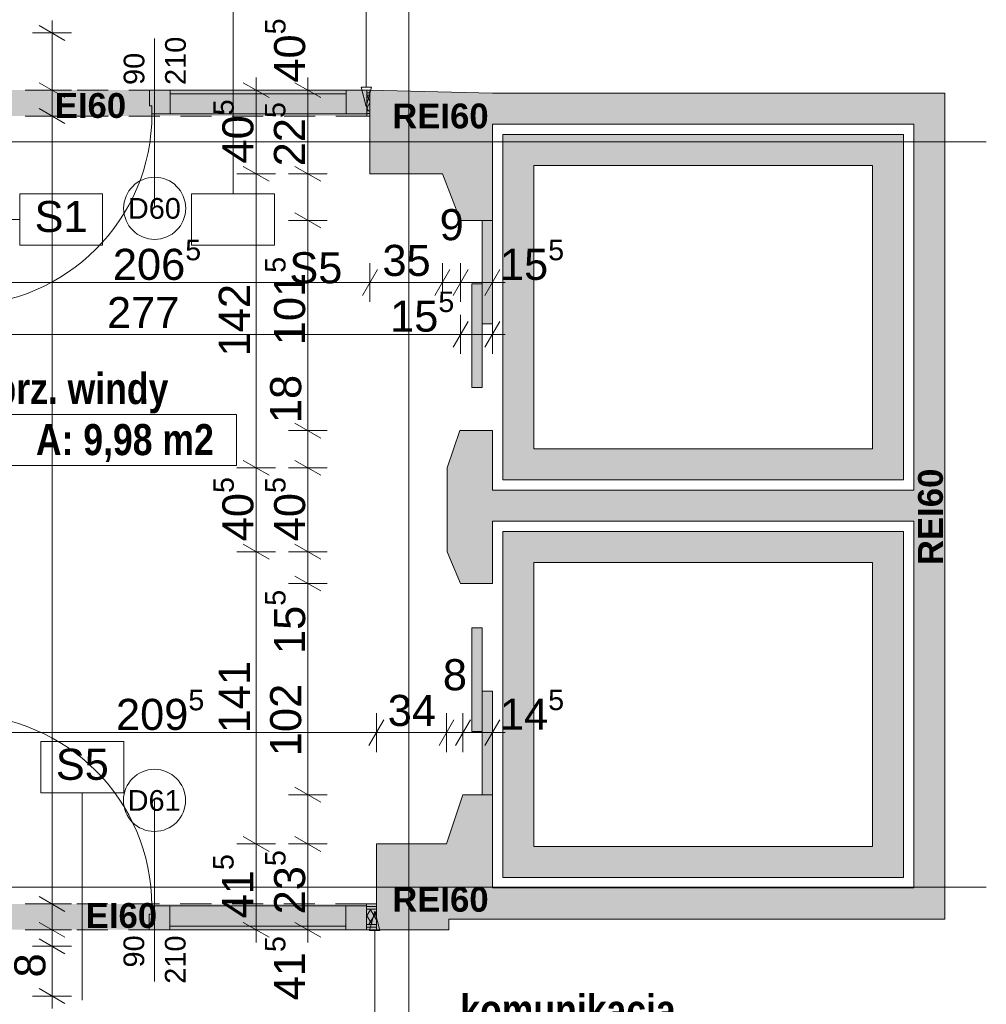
# Paper-space layout 'A-34 RZUT - PIĘTRO 4' of a CAD drawing. Header units: millimetres. Extents: x 0 to 800, y 0 to 550.
# Tile 10 of 15: x 452 to 545, y 159 to 254. Entities that reach past the tile are written whole.
import ezdxf
from ezdxf.xclip import XClip

# ---------------------------------------------------------------- set-up
doc = ezdxf.new("R2010")
doc.units = ezdxf.units.MM
doc.header["$MEASUREMENT"] = 0
doc.header["$XCLIPFRAME"] = 0
for name, pattern in [('ACAD_ISO03W100', [300, 120, -180]), ('DASHDOTX2', [1000, 500, -250, 0, -250]), ('Przer. długie kreski', [2.5, 1.5, -1]), ('PRZERYWANA_DU_A', [550, 350.0000000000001, -199.9999999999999])]:
    doc.linetypes.add(name, pattern=pattern)
for name, color, linetype, lineweight in [('0_Nr_pióra__2', 8, 'Continuous', 13), ('A_linie przekroju_Nr_pióra__1', 7, 'Continuous', 20), ('A_strefy_Nr_pióra__1', 7, 'Continuous', 20), ('A_winda_Nr_pióra__1', 7, 'Continuous', 20), ('A_wymiary_Nr_pióra__1', 7, 'Continuous', 20), ('A_wymiary_Nr_pióra__2', 8, 'Continuous', 13), ('A_ściany proj_Nr_pióra__1', 7, 'Continuous', 20), ('A_ściany_Nr_pióra__1', 7, 'Continuous', 20), ('Drzwi Archicad_Nr_pióra__1', 7, 'Continuous', 20), ('Drzwi Archicad_Nr_pióra__3', 252, 'Continuous', 13), ('Znaczniki drzwi Archicada_Nr_pióra__3', 252, 'Continuous', 13)]:
    doc.layers.add(name, color=color, linetype=linetype, lineweight=lineweight)
for name, color, linetype, lineweight, true_color in [('A_opis ścian_Nr_pióra__19', 7, 'Continuous', 5, 0x191919), ('A_opis_Nr_pióra__255', 7, 'Continuous', 15, 0x242424), ('A_osie_Nr_pióra__16', 7, 'Continuous', 5, 0x0f0f0f), ('A_ppoż proj_Nr_pióra__8', 7, 'Continuous', 13, 0x4c4c4c), ('A_ściany proj_Nr_pióra__21', 7, 'Continuous', 5, 0xb0b0b0)]:
    doc.layers.add(name, color=color, linetype=linetype, lineweight=lineweight, true_color=true_color)
for name, color, linetype in [('A_podrys', 7, 'Continuous'), ('A_ppoż', 7, 'Continuous'), ('A_winda', 7, 'Continuous'), ('A_ściany', 7, 'Continuous'), ('A_ściany proj', 7, 'Continuous')]:
    doc.layers.add(name, color=color, linetype=linetype)
doc.styles.add('STYL_AUTOMATYCZNY_1', font='arial.ttf')
doc.styles.add('STYL_AUTOMATYCZNY_3', font='arial.ttf')
doc.styles.add('STYL_AUTOMATYCZNY_4', font='arial.ttf')
doc.styles.add('STYL_AUTOMATYCZNY_5', font='arial.ttf')
doc.styles.add('STYL_AUTOMATYCZNY_6', font='ARIALN.TTF')
pattern_1 = [(0, (-3193.210673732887, -647.6028358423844), (0, 2), [0, -2])]
pattern_2 = [(60.00000000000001, (-3193.210673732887, -647.6028358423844), (-0.5196152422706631, 0.2999999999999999), []), (120, (-3193.210673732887, -647.6028358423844), (0.519615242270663, 0.3000000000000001), [])]

# ---------------------------------------------------------------- blocks, each defined once
blk = doc.blocks.new('Rysunek_1_1', base_point=(-3193.210673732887, -647.6028358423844))
at = {"layer": 'A_ppoż', "linetype": 'Continuous', "lineweight": 0, "true_color": 0x121212}
for points in [[(444.3131652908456, 247.5268323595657), (444.3131652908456, 245.0268323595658), (485.6119941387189, 245.0268323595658), (485.6119941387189, 247.5268323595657)], [(444.2971269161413, 166.4389641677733), (486.2319941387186, 166.4389641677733), (486.2319941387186, 168.9389641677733), (444.2971269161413, 168.9389641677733)]]:
    blk.add_hatch(color=250, dxfattribs=at).paths.add_polyline_path(points)
at = {"layer": 'A_winda', "linetype": 'Continuous', "lineweight": 0, "true_color": 0xfdfdfd}
h = blk.add_hatch(color=7, dxfattribs=at)
h.paths.add_polyline_path([(498.4519941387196, 243.2468323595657), (498.4519941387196, 209.8978323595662), (537.1719941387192, 209.8978323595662), (537.1719941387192, 243.2468323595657)])
h.paths.add_polyline_path([(534.1719941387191, 240.2468323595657), (534.1719941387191, 212.8978323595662), (501.4519941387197, 212.8978323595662), (501.4519941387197, 240.2468323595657)], flags=0)
for points in [[(496.4519941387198, 224.9440758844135), (497.4519941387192, 224.9440758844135), (497.4519941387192, 234.9440758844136), (496.4519941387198, 234.9440758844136)], [(495.4519941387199, 218.825201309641), (496.4519941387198, 218.825201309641), (496.4519941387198, 228.8252013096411), (495.4519941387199, 228.8252013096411)], [(495.4519941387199, 195.600984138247), (495.4519941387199, 185.6009841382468), (496.4519941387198, 185.6009841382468), (496.4519941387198, 195.600984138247)], [(496.4519941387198, 189.4821095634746), (496.4519941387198, 179.4821095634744), (497.4519941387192, 179.4821095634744), (497.4519941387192, 189.4821095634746)]]:
    blk.add_hatch(color=7, dxfattribs=at).paths.add_polyline_path(points)
h = blk.add_hatch(color=7, dxfattribs=at)
h.paths.add_polyline_path([(537.1719941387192, 204.8978323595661), (498.4519941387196, 204.8978323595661), (498.4519941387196, 171.4828323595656), (537.1719941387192, 171.4828323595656)])
h.paths.add_polyline_path([(534.1719941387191, 201.8978323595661), (534.1719941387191, 174.4828323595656), (501.4519941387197, 174.4828323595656), (501.4519941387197, 201.8978323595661)], flags=0)
at = {"layer": 'A_ściany', "linetype": 'Continuous', "lineweight": 0, "true_color": 0x000000}
for points in [[(497.4519939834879, 247.2468319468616), (485.6119941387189, 247.5268323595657), (485.6119941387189, 239.4468321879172), (492.6119935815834, 239.4468321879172), (494.3719942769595, 234.9440768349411), (497.4519939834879, 234.9440768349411)], [(541.17199413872, 247.2468323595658), (497.4519941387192, 247.2468323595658), (497.4519941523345, 244.2468323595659), (541.17199413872, 244.2468323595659)], [(541.1719941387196, 167.4828323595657), (541.1719941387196, 244.2468323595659), (538.1719941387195, 244.2468323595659), (538.1719941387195, 170.4828323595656)], [(493.0668552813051, 202.9538636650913), (494.3539461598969, 199.8821087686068), (497.4519948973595, 199.8821087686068), (497.4519941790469, 214.6440759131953), (494.311993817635, 214.6440759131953), (493.0668552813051, 211.0538636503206)], [(497.4519943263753, 205.8978323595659), (538.1719941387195, 205.8978323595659), (538.1719941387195, 208.8978323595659), (497.45199431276, 208.8978323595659)], [(493.0119941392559, 174.7389639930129), (486.2319945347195, 174.7389639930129), (486.2319945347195, 166.4389641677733), (493.2298239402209, 166.4389641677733), (493.2298239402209, 167.4828314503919), (497.4519941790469, 167.4828314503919), (497.4519948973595, 179.4821092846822), (494.593945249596, 179.4821092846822)], [(497.4519945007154, 167.4828323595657), (541.1719941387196, 167.4828323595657), (538.1719941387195, 170.4828323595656), (497.4519944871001, 170.4828323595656)]]:
    blk.add_hatch(color=18, dxfattribs=at).paths.add_polyline_path(points)
at = {"layer": 'A_ściany proj', "linetype": 'Continuous', "lineweight": 13}
h = blk.add_hatch(dxfattribs=at)
h.set_pattern_fill('gypsum_0001', color=8, style=0, pattern_type=2)
h.set_pattern_definition(pattern_1)
h.paths.add_polyline_path([(485.6119941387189, 247.5268323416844), (485.3119942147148, 247.5268323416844), (485.3119942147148, 247.2768320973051), (485.6119941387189, 247.2768320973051)])
h = blk.add_hatch(dxfattribs=at)
h.set_pattern_fill('gypsum_0001', color=8, style=0, pattern_type=2)
h.set_pattern_definition(pattern_1)
h.paths.add_polyline_path([(485.6119941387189, 247.2768320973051), (485.3119942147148, 247.2768320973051), (485.3119942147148, 247.0268324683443), (485.6119941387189, 247.0268324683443)])
h = blk.add_hatch(dxfattribs=at)
h.set_pattern_fill('batt_insulation_0001', color=8, style=0, pattern_type=2)
h.set_pattern_definition(pattern_2)
h.paths.add_polyline_path([(485.6119941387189, 247.0268324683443), (485.3119942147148, 247.0268324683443), (485.3119942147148, 245.5268322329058), (485.6119941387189, 245.5268322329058)])
h = blk.add_hatch(dxfattribs=at)
h.set_pattern_fill('gypsum_0001', color=8, style=0, pattern_type=2)
h.set_pattern_definition(pattern_1)
h.paths.add_polyline_path([(485.3119942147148, 245.5268322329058), (485.3119942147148, 245.2768326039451), (485.6119941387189, 245.2768326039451), (485.6119941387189, 245.5268322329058)])
h = blk.add_hatch(dxfattribs=at)
h.set_pattern_fill('gypsum_0001', color=8, style=0, pattern_type=2)
h.set_pattern_definition(pattern_1)
h.paths.add_polyline_path([(485.3119942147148, 245.0268323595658), (485.6119941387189, 245.0268323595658), (485.6119941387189, 245.2768326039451), (485.3119942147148, 245.2768326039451)])
h = blk.add_hatch(dxfattribs=at)
h.set_pattern_fill('gypsum_0001', color=8, style=0, pattern_type=2)
h.set_pattern_definition(pattern_1)
h.paths.add_polyline_path([(485.2919938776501, 168.9389640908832), (485.2919938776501, 168.6889644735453), (486.2319941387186, 168.6889644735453), (486.2319941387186, 168.9389640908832)])
h = blk.add_hatch(dxfattribs=at)
h.set_pattern_fill('gypsum_0001', color=8, style=0, pattern_type=2)
h.set_pattern_definition(pattern_1)
h.paths.add_polyline_path([(486.2319941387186, 168.6889644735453), (485.2919938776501, 168.6889644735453), (485.2919938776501, 168.4389642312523), (486.2319941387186, 168.4389642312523)])
h = blk.add_hatch(dxfattribs=at)
h.set_pattern_fill('batt_insulation_0001', color=8, style=0, pattern_type=2)
h.set_pattern_definition(pattern_2)
h.paths.add_polyline_path([(486.2319941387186, 168.4389642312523), (485.2919938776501, 168.4389642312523), (485.2919938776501, 166.9389640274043), (486.2319941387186, 166.9389640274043)])
h = blk.add_hatch(dxfattribs=at)
h.set_pattern_fill('gypsum_0001', color=8, style=0, pattern_type=2)
h.set_pattern_definition(pattern_1)
h.paths.add_polyline_path([(486.2319941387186, 166.9389640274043), (485.2919938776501, 166.9389640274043), (485.2919938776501, 166.6889644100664), (486.2319941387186, 166.6889644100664)])
h = blk.add_hatch(dxfattribs=at)
h.set_pattern_fill('gypsum_0001', color=8, style=0, pattern_type=2)
h.set_pattern_definition(pattern_1)
h.paths.add_polyline_path([(485.2919938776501, 166.4389641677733), (486.2319941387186, 166.4389641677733), (486.2319941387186, 166.6889644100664), (485.2919938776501, 166.6889644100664)])
at = {"layer": '0_Nr_pióra__2', "color": 8, "linetype": 'PRZERYWANA_DU_A', "lineweight": 13, "ltscale": 2, "flags": 128}
blk.add_lwpolyline([(545.1719941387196, 110.5468323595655), (545.1719941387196, 300.5468323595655)], dxfattribs=at)
at = {"layer": 'A_linie przekroju_Nr_pióra__1', "color": 7, "linetype": 'ACAD_ISO03W100', "lineweight": 20, "ltscale": 2}
blk.add_line((83.23954032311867, 186.2122356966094), (545.1719970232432, 186.2122356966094), dxfattribs=at)
at = {"layer": 'A_opis ścian_Nr_pióra__19', "color": 250, "linetype": 'Continuous', "lineweight": 5, "ltscale": 2, "true_color": 0x191919}
for p, q in [((472.3866469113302, 237.5124670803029), (472.3866469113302, 257.5124733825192)), ((459.7710051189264, 237.5125044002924), (451.7710025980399, 237.5125044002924)), ((451.7710025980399, 237.5125044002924), (451.7710025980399, 232.5622988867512)), ((459.7710051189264, 232.5622988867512), (459.7710051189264, 237.5125044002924)), ((476.3865511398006, 237.5124745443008), (468.3865486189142, 237.5124745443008)), ((468.3865486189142, 237.5124745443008), (468.3865486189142, 232.5624630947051)), ((476.3865511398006, 232.5624630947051), (476.3865511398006, 237.5124745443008)), ((451.7710025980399, 235.0374053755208), (431.7710037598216, 235.0374053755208)), ((451.7710025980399, 232.5622988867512), (459.7710051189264, 232.5622988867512)), ((468.3865486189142, 232.5624630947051), (476.3865511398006, 232.5624630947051)), ((461.8178796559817, 184.6087620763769), (453.8178845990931, 184.6087620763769)), ((453.8178845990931, 184.6087620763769), (453.8178845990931, 179.6587580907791)), ((461.8178796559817, 179.6587580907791), (461.8178796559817, 184.6087620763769)), ((453.8178845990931, 179.6587580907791), (461.8178796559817, 179.6587580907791)), ((457.817982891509, 179.6587580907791), (457.817982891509, 159.6587592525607))]:
    blk.add_line(p, q, dxfattribs=at)
at = {"layer": 'A_opis_Nr_pióra__255', "color": 250, "linetype": 'Continuous', "lineweight": 15, "ltscale": 2, "true_color": 0x242424}
for p, q in [((485.2517728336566, 247.8271299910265), (485.2517728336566, 275.0259308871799)), ((484.7517745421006, 247.8271299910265), (485.7517785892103, 247.8271299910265)), ((485.2517728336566, 245.9611006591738), (484.7517745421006, 247.8271299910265)), ((485.2517728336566, 245.9611006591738), (485.7517785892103, 247.8271299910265)), ((486.0733276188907, 168.2296232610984), (485.5733218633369, 166.3635939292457)), ((486.0733276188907, 168.2296232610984), (486.5733259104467, 166.3635939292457)), ((486.5733259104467, 166.3635939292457), (485.5733218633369, 166.3635939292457)), ((486.0733276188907, 166.3635939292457), (486.0733276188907, 131.715402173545))]:
    blk.add_line(p, q, dxfattribs=at)
at = {"layer": 'A_osie_Nr_pióra__16', "color": 250, "linetype": 'DASHDOTX2', "lineweight": 5, "ltscale": 2, "true_color": 0x0f0f0f}
for p, q in [((489.3835467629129, 409.462781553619), (489.3835467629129, 110.5468336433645)), ((545.1719923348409, 242.5468273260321), (96.77420926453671, 242.5468273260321)), ((545.1719923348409, 170.5468394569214), (96.77420926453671, 170.5468394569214))]:
    blk.add_line(p, q, dxfattribs=at)
at = {"layer": 'A_strefy_Nr_pióra__1', "color": 7, "linetype": 'Continuous', "lineweight": 20, "ltscale": 2}
for p, q in [((449.3364480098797, 216.2076270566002), (472.7098454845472, 216.2076270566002)), ((472.7098454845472, 216.2076270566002), (472.7098454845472, 211.2664529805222)), ((449.3364480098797, 211.2664529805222), (472.7098454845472, 211.2664529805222))]:
    blk.add_line(p, q, dxfattribs=at)
at = {"layer": 'A_winda_Nr_pióra__1', "color": 7, "linetype": 'PRZERYWANA_DU_A', "lineweight": 20, "ltscale": 2, "flags": 128}
for points in [[(498.4519941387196, 243.2468323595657), (537.1719941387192, 243.2468323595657), (537.1719941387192, 209.8978323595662), (498.4519941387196, 209.8978323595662)], [(534.1719941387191, 240.2468323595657), (534.1719941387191, 212.8978323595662), (501.4519941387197, 212.8978323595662), (501.4519941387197, 240.2468323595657)], [(537.1719941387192, 204.8978323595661), (498.4519941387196, 204.8978323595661), (498.4519941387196, 171.4828323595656), (537.1719941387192, 171.4828323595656)], [(534.1719941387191, 201.8978323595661), (534.1719941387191, 174.4828323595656), (501.4519941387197, 174.4828323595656), (501.4519941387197, 201.8978323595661)]]:
    blk.add_lwpolyline(points, close=True, dxfattribs=at)
at = {"layer": 'A_winda_Nr_pióra__1', "color": 7, "linetype": 'Continuous', "lineweight": 20, "ltscale": 2, "flags": 128}
for points in [[(496.4519941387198, 224.9440758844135), (496.4519941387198, 234.9440758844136), (497.4519941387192, 234.9440758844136), (497.4519941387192, 224.9440758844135)], [(495.4519941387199, 218.825201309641), (495.4519941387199, 228.8252013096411), (496.4519941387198, 228.8252013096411), (496.4519941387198, 218.825201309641)], [(495.4519941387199, 195.600984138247), (495.4519941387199, 185.6009841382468), (496.4519941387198, 185.6009841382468), (496.4519941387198, 195.600984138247)], [(496.4519941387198, 189.4821095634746), (496.4519941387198, 179.4821095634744), (497.4519941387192, 179.4821095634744), (497.4519941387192, 189.4821095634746)]]:
    blk.add_lwpolyline(points, close=True, dxfattribs=at)
at = {"layer": 'A_wymiary_Nr_pióra__1', "color": 7, "linetype": 'Continuous', "lineweight": 20, "ltscale": 2}
for p, q in [((456.141994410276, 252.3251441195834), (453.6419954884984, 253.7685171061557)), ((453.6419954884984, 248.2485174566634), (456.141994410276, 246.8051444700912)), ((475.8619962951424, 246.8051444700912), (473.3619973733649, 248.2485174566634)), ((480.8619941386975, 246.8051444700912), (478.36199521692, 248.2485174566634)), ((453.6419954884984, 245.7485185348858), (456.141994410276, 244.3051455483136)), ((473.3619973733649, 240.1685232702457), (475.8619962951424, 238.7251428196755)), ((478.36199521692, 240.1685232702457), (480.8619941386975, 238.7251428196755)), ((478.36199521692, 235.6657620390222), (480.8619941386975, 234.22238905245)), ((486.3336793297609, 230.194151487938), (484.8903063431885, 227.6941525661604)), ((493.3336852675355, 230.194151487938), (491.8903048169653, 227.6941525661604)), ((495.0936810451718, 230.194151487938), (493.6503080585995, 227.6941525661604)), ((496.7303044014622, 227.6941525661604), (498.1736848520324, 230.194151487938)), ((495.0936810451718, 225.194146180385), (493.6503080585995, 222.6941472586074)), ((496.7303044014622, 222.6941472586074), (498.1736848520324, 225.194146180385)), ((478.36199521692, 215.3657627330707), (480.8619941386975, 213.9223897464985)), ((473.3619973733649, 211.7755498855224), (475.8619962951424, 210.3321768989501)), ((478.36199521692, 211.7755498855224), (480.8619941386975, 210.3321768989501)), ((473.3619973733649, 203.6755521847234), (475.8619962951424, 202.2321791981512)), ((478.36199521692, 203.6755521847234), (480.8619941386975, 202.2321791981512)), ((478.36199521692, 200.6037960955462), (480.8619941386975, 199.160423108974)), ((486.9536837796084, 186.7321127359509), (485.5103033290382, 184.2321063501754)), ((493.733680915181, 186.7321127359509), (492.2903079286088, 184.2321063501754)), ((495.3156304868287, 186.7321127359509), (493.8722575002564, 184.2321063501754)), ((496.7303044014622, 184.2321063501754), (498.1736848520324, 186.7321127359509)), ((478.36199521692, 180.2037941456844), (480.8619941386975, 178.7604211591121)), ((473.3619973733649, 175.4606548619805), (475.8619962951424, 174.0172744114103)), ((478.36199521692, 175.4606548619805), (480.8619941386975, 174.0172744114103)), ((453.6419954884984, 169.6606507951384), (456.141994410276, 168.2172778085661)), ((453.6419954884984, 167.1606518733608), (456.141994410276, 165.7172788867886)), ((473.3619973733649, 167.1606518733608), (475.8619962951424, 165.7172788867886)), ((478.36199521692, 167.1606518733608), (480.8619941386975, 165.7172788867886)), ((453.6419954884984, 165.5685214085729), (456.141994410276, 164.1251484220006)), ((453.6419954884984, 160.7685213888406), (456.141994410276, 159.3251484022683))]:
    blk.add_line(p, q, dxfattribs=at)
at = {"layer": 'A_wymiary_Nr_pióra__2', "color": 8, "linetype": 'Continuous', "lineweight": 13, "ltscale": 2}
for p, q in [((454.8919912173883, 253.0468306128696), (454.8919912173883, 254.2693289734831)), ((456.7669922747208, 253.0468306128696), (453.0169976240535, 253.0468306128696)), ((454.8919912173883, 247.5268309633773), (454.8919912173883, 253.0468306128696)), ((474.6119931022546, 247.5268309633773), (474.6119931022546, 248.7493293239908)), ((479.6119909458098, 247.5268309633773), (479.6119909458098, 248.7493293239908)), ((456.7669922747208, 247.5268309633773), (453.0169976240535, 247.5268309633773)), ((454.8919912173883, 245.0268320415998), (454.8919912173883, 247.5268309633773)), ((476.4869941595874, 247.5268309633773), (472.736992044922, 247.5268309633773)), ((474.6119931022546, 239.4468293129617), (474.6119931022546, 247.5268309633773)), ((481.4869920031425, 247.5268309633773), (477.736997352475, 247.5268309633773)), ((479.6119909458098, 239.4468293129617), (479.6119909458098, 247.5268309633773)), ((456.7669922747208, 245.0268320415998), (453.0169976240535, 245.0268320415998)), ((454.8919912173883, 168.9389643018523), (454.8919912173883, 245.0268320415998)), ((476.4869941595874, 239.4468293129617), (472.736992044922, 239.4468293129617)), ((474.6119931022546, 211.0538633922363), (474.6119931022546, 239.4468293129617)), ((481.4869920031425, 239.4468293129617), (477.736997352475, 239.4468293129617)), ((479.6119909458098, 234.9440755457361), (479.6119909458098, 239.4468293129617)), ((481.4869920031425, 234.9440755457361), (477.736997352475, 234.9440755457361)), ((479.6119909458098, 214.6440762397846), (479.6119909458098, 234.9440755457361)), ((485.6119928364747, 227.0691472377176), (485.6119928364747, 230.8191493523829)), ((492.6119913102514, 227.0691472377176), (492.6119913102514, 230.8191493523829)), ((494.3719945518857, 227.0691472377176), (494.3719945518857, 230.8191493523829)), ((497.4519908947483, 227.0691472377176), (497.4519908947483, 230.8191493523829)), ((444.311990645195, 228.9441482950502), (485.6119928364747, 228.9441482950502)), ((485.6119928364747, 228.9441482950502), (492.6119913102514, 228.9441482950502)), ((492.6119913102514, 228.9441482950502), (494.3719945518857, 228.9441482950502)), ((494.3719945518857, 228.9441482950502), (497.4519908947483, 228.9441482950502)), ((497.4519908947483, 228.9441482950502), (498.6744967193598, 228.9441482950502)), ((494.3719945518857, 222.0691493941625), (494.3719945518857, 225.8191515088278)), ((497.4519908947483, 222.0691493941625), (497.4519908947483, 225.8191515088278)), ((438.9919962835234, 223.9441504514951), (494.3719945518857, 223.9441504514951)), ((494.3719945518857, 223.9441504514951), (497.4519908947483, 223.9441504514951)), ((497.4519908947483, 223.9441504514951), (498.6744967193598, 223.9441504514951)), ((481.4869920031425, 214.6440762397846), (477.736997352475, 214.6440762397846)), ((479.6119909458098, 211.0538633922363), (479.6119909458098, 214.6440762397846)), ((476.4869941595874, 211.0538633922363), (472.736992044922, 211.0538633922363)), ((474.6119931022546, 202.9538656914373), (474.6119931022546, 211.0538633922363)), ((481.4869920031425, 211.0538633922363), (477.736997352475, 211.0538633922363)), ((479.6119909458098, 202.9538656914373), (479.6119909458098, 211.0538633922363)), ((476.4869941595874, 202.9538656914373), (472.736992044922, 202.9538656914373)), ((474.6119931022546, 174.7389609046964), (474.6119931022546, 202.9538656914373)), ((481.4869920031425, 202.9538656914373), (477.736997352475, 202.9538656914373)), ((479.6119909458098, 199.8821096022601), (479.6119909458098, 202.9538656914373)), ((481.4869920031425, 199.8821096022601), (477.736997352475, 199.8821096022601)), ((479.6119909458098, 179.4821076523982), (479.6119909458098, 199.8821096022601)), ((486.2319972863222, 183.6071084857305), (486.2319972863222, 187.3571106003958)), ((493.0119944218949, 183.6071084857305), (493.0119944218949, 187.3571106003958)), ((494.5939439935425, 183.6071084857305), (494.5939439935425, 187.3571106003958)), ((497.4519908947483, 183.6071084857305), (497.4519908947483, 187.3571106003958)), ((444.2919945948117, 185.4821095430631), (486.2319972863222, 185.4821095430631)), ((486.2319972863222, 185.4821095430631), (493.0119944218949, 185.4821095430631)), ((493.0119944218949, 185.4821095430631), (494.5939439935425, 185.4821095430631)), ((494.5939439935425, 185.4821095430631), (497.4519908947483, 185.4821095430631)), ((497.4519908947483, 185.4821095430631), (498.6744967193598, 185.4821095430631)), ((481.4869920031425, 179.4821076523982), (477.736997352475, 179.4821076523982)), ((479.6119909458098, 174.7389609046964), (479.6119909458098, 179.4821076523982)), ((476.4869941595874, 174.7389609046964), (472.736992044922, 174.7389609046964)), ((474.6119931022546, 166.4389653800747), (474.6119931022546, 174.7389609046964)), ((481.4869920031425, 174.7389609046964), (477.736997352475, 174.7389609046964)), ((479.6119909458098, 166.4389653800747), (479.6119909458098, 174.7389609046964)), ((456.7669922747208, 168.9389643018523), (453.0169976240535, 168.9389643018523)), ((454.8919912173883, 166.4389653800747), (454.8919912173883, 168.9389643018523)), ((456.7669922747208, 166.4389653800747), (453.0169976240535, 166.4389653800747)), ((454.8919912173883, 164.8468349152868), (454.8919912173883, 166.4389653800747)), ((476.4869941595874, 166.4389653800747), (472.736992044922, 166.4389653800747)), ((474.6119931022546, 165.2164670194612), (474.6119931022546, 166.4389653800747)), ((481.4869920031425, 166.4389653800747), (477.736997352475, 166.4389653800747)), ((479.6119909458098, 165.2164670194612), (479.6119909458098, 166.4389653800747)), ((456.7669922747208, 164.8468349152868), (453.0169976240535, 164.8468349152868)), ((454.8919912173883, 160.0468348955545), (454.8919912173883, 164.8468349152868)), ((456.7669922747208, 160.0468348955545), (453.0169976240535, 160.0468348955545)), ((454.8919912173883, 158.8243365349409), (454.8919912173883, 160.0468348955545))]:
    blk.add_line(p, q, dxfattribs=at)
at = {"layer": 'A_ściany proj_Nr_pióra__1', "color": 7, "linetype": 'Continuous', "lineweight": 20, "ltscale": 2, "flags": 128}
for points in [[(485.6119941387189, 247.5268323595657), (485.3119942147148, 247.5268323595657)], [(485.3119942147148, 245.0268323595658), (485.6119941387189, 245.0268323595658)], [(486.2319941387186, 168.9389641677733), (485.2919938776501, 168.9389641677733)], [(485.2919938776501, 166.4389641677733), (486.2319941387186, 166.4389641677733)]]:
    blk.add_lwpolyline(points, dxfattribs=at)
at = {"layer": 'A_ściany proj_Nr_pióra__21', "color": 253, "linetype": 'Continuous', "lineweight": 5, "ltscale": 2, "true_color": 0xb0b0b0}
for p, q in [((485.3119923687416, 247.5268309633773), (485.3119923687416, 247.2768318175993)), ((485.6119928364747, 247.2768318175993), (485.3119923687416, 247.2768318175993)), ((485.3119923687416, 247.2768318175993), (485.3119923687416, 247.0268326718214)), ((485.6119928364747, 247.0268326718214), (485.3119923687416, 247.0268326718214)), ((485.3119923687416, 247.0268326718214), (485.3119923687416, 245.5268303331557)), ((485.3119923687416, 245.5268303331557), (485.6119928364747, 245.5268303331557)), ((485.3119923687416, 245.5268303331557), (485.3119923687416, 245.2768311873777)), ((485.3119923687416, 245.2768311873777), (485.6119928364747, 245.2768311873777)), ((485.3119923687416, 245.2768311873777), (485.3119923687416, 245.2268298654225)), ((485.3119923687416, 245.2268298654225), (485.3119923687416, 245.0268320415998)), ((485.2919963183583, 168.7389664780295), (485.2919963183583, 168.9389643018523)), ((485.2919963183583, 168.6889651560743), (485.2919963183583, 168.7389664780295)), ((486.2319972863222, 168.6889651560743), (485.2919963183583, 168.6889651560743)), ((485.2919963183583, 168.4389660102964), (485.2919963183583, 168.6889651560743)), ((486.2319972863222, 168.4389660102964), (485.2919963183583, 168.4389660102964)), ((485.2919963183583, 166.9389636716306), (485.2919963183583, 168.4389660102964)), ((485.2919963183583, 166.9389636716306), (486.2319972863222, 166.9389636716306)), ((485.2919963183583, 166.6889645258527), (485.2919963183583, 166.9389636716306)), ((485.2919963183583, 166.6889645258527), (486.2319972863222, 166.6889645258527)), ((485.2919963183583, 166.4389653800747), (485.2919963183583, 166.6889645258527))]:
    blk.add_line(p, q, dxfattribs=at)
at = {"layer": 'A_ściany proj_Nr_pióra__21', "color": 253, "linetype": 'Continuous', "lineweight": 5, "ltscale": 2, "true_color": 0xb0b0b0, "flags": 128}
for points in [[(485.6119941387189, 247.5268323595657), (485.6119941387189, 247.2768323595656)], [(485.6119941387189, 247.2768323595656), (485.6119941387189, 247.0268323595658)], [(485.6119941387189, 247.0268323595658), (485.6119941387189, 245.5268323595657)], [(485.6119941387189, 245.5268323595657), (485.6119941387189, 245.2768323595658)], [(485.6119941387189, 245.2768323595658), (485.6119941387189, 245.0268323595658)], [(486.2319941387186, 168.6889641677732), (486.2319941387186, 168.9389641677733)], [(486.2319941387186, 168.4389641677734), (486.2319941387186, 168.6889641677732)], [(486.2319941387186, 166.9389641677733), (486.2319941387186, 168.4389641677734)], [(486.2319941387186, 166.6889641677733), (486.2319941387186, 166.9389641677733)], [(486.2319941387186, 166.4389641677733), (486.2319941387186, 166.6889641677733)]]:
    blk.add_lwpolyline(points, dxfattribs=at)
at = {"layer": 'A_ściany_Nr_pióra__1', "color": 7, "linetype": 'Continuous', "lineweight": 20, "ltscale": 2}
for p, q in [((497.4519908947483, 234.9440755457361), (494.3719945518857, 234.9440755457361)), ((494.3119914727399, 214.6440762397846), (497.4519908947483, 214.6440762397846)), ((497.4519983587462, 199.8821096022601), (494.3539466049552, 199.8821096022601)), ((494.5939439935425, 179.4821076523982), (497.4519983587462, 179.4821076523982))]:
    blk.add_line(p, q, dxfattribs=at)
at = {"layer": 'A_ściany_Nr_pióra__1', "color": 7, "linetype": 'Continuous', "lineweight": 20, "ltscale": 2, "flags": 128}
for points in [[(497.4519941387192, 247.2468323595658), (485.6119941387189, 247.5268323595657)], [(485.6119941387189, 247.5268323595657), (485.6119941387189, 239.4468323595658)], [(541.17199413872, 247.2468323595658), (497.4519941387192, 247.2468323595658)], [(541.17199413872, 244.2468323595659), (541.17199413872, 247.2468323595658)], [(497.4519941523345, 244.2468323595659), (538.1719941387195, 244.2468323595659)], [(497.4519941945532, 234.9440761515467), (497.4519941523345, 244.2468323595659)], [(538.1719941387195, 244.2468323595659), (538.1719941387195, 208.8978323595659)], [(541.1719941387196, 167.4828323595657), (541.1719941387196, 244.2468323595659)], [(485.6119941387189, 239.4468323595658), (492.6119941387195, 239.4468323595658)], [(492.6119941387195, 239.4468323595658), (494.3719941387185, 234.9440758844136)], [(494.3119942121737, 214.6440757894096), (493.0668548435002, 211.0538630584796)], [(497.45199431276, 208.8978323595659), (497.4519942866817, 214.6440758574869)], [(493.0668548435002, 211.0538630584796), (493.0668548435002, 202.9538630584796)], [(538.1719941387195, 208.8978323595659), (497.45199431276, 208.8978323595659)], [(497.4519943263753, 205.8978323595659), (538.1719941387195, 205.8978323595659)], [(497.4519943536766, 199.8821091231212), (497.4519943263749, 205.8978323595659)], [(538.1719941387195, 205.8978323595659), (538.1719941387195, 170.4828323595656)], [(493.0668548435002, 202.9538630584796), (494.3539460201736, 199.8821095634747)], [(494.5939460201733, 179.4821095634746), (493.0119941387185, 174.7389641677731)], [(497.4519944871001, 170.4828323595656), (497.4519944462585, 179.4821090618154)], [(493.0119941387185, 174.7389641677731), (486.2319941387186, 174.7389641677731)], [(486.2319941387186, 174.7389641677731), (486.2319941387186, 166.4389641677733)], [(538.1719941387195, 170.4828323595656), (497.4519944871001, 170.4828323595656)], [(493.2298232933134, 166.4389641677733), (493.2298232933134, 167.4828323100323)], [(493.2298232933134, 167.4828323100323), (497.4519945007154, 167.4828323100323)], [(497.4519945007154, 167.4828323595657), (541.1719941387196, 167.4828323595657)], [(486.2319941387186, 166.4389641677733), (493.2298232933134, 166.4389641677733)]]:
    blk.add_lwpolyline(points, dxfattribs=at)
at = {"layer": 'Drzwi Archicad_Nr_pióra__1', "color": 7, "linetype": 'Continuous', "lineweight": 20, "ltscale": 2}
for p, q in [((497.4519908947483, 234.9440755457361), (494.3719945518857, 234.9440755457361)), ((494.3119914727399, 214.6440762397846), (497.4519908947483, 214.6440762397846)), ((497.4519983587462, 199.8821096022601), (494.3539466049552, 199.8821096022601)), ((494.5939439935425, 179.4821076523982), (497.4519983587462, 179.4821076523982))]:
    blk.add_line(p, q, dxfattribs=at)
at = {"layer": 'Drzwi Archicad_Nr_pióra__3', "color": 252, "linetype": 'Przer. długie kreski', "lineweight": 13, "ltscale": 2}
for p, q in [((485.3119923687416, 247.5268309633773), (444.311990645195, 247.5268309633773)), ((485.3119923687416, 245.0268320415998), (444.311990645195, 245.0268320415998)), ((485.2919963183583, 168.9389643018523), (444.2919945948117, 168.9389643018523)), ((485.2919963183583, 166.4389653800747), (444.2919945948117, 166.4389653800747))]:
    blk.add_line(p, q, dxfattribs=at)
at = {"layer": 'Drzwi Archicad_Nr_pióra__3', "color": 252, "linetype": 'Continuous', "lineweight": 13, "ltscale": 2}
for p, q in [((464.3119969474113, 247.5268309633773), (464.3119969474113, 246.0268360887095)), ((466.3119975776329, 247.5268309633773), (464.3119969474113, 247.5268309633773)), ((466.3119975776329, 245.2268298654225), (466.3119975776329, 247.5268309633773)), ((466.3119975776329, 247.5268309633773), (483.3119917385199, 247.5268309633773)), ((466.3119975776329, 245.2268298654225), (466.3119975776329, 247.5268309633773)), ((485.3119923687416, 247.5268309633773), (483.3119917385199, 247.5268309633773)), ((483.3119917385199, 247.5268309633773), (483.3119917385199, 245.2268298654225)), ((483.3119917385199, 247.5268309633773), (483.3119917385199, 245.2268298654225)), ((485.3119923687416, 245.2268298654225), (485.3119923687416, 247.5268309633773)), ((485.3119923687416, 247.5268309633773), (485.3119923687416, 247.2768318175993)), ((485.3119923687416, 247.5268309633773), (485.3119923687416, 247.2768318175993)), ((485.3119923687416, 247.2768318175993), (485.3119923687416, 247.0268326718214)), ((485.3119923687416, 247.2768318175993), (485.3119923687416, 247.0268326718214)), ((483.3119917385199, 247.1668348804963), (466.3119975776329, 247.1668348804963)), ((485.3119923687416, 247.0268326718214), (485.3119923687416, 245.5268303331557)), ((485.3119923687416, 247.0268326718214), (485.3119923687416, 245.5268303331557)), ((464.3119969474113, 246.0268360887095), (464.5519943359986, 246.0268360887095)), ((464.5519943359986, 246.0268360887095), (464.5519943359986, 245.2268298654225)), ((485.3119923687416, 245.5268303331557), (485.3119923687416, 245.2768311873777)), ((485.3119923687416, 245.5268303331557), (485.3119923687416, 245.2768311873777)), ((464.5519943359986, 245.2268298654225), (466.3119975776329, 245.2268298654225)), ((483.3119917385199, 245.2268298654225), (466.3119975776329, 245.2268298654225)), ((466.3119975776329, 245.2268298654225), (483.3119917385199, 245.2268298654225)), ((483.3119917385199, 245.2268298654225), (485.3119923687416, 245.2268298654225)), ((485.3119923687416, 245.2768311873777), (485.3119923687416, 245.2268298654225)), ((485.3119923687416, 245.2768311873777), (485.3119923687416, 245.2268298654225)), ((485.3119923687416, 245.2268298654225), (485.3119923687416, 245.0268320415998)), ((464.5319908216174, 167.9389677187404), (464.5319908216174, 168.7389664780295)), ((464.5319908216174, 168.7389664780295), (466.2919940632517, 168.7389664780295)), ((466.2919940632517, 168.7389664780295), (466.2919940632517, 166.4389653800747)), ((483.2919956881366, 168.7389664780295), (466.2919940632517, 168.7389664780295)), ((466.2919940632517, 168.7389664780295), (466.2919940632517, 166.4389653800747)), ((466.2919940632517, 168.7389664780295), (483.2919956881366, 168.7389664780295)), ((483.2919956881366, 166.4389653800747), (483.2919956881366, 168.7389664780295)), ((483.2919956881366, 168.7389664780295), (485.2919963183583, 168.7389664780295)), ((483.2919956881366, 166.4389653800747), (483.2919956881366, 168.7389664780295)), ((485.2919963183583, 168.7389664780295), (485.2919963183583, 168.9389643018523)), ((485.2919963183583, 168.7389664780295), (485.2919963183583, 166.4389653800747)), ((485.2919963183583, 168.6889651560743), (485.2919963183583, 168.7389664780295)), ((485.2919963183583, 168.6889651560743), (485.2919963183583, 168.7389664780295)), ((485.2919963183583, 168.4389660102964), (485.2919963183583, 168.6889651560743)), ((485.2919963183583, 168.4389660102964), (485.2919963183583, 168.6889651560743)), ((485.2919963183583, 166.9389636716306), (485.2919963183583, 168.4389660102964)), ((485.2919963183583, 166.9389636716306), (485.2919963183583, 168.4389660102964)), ((464.2919934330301, 166.4389653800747), (464.2919934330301, 167.9389677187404)), ((464.2919934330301, 167.9389677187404), (464.5319908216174, 167.9389677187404)), ((466.2919940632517, 166.4389653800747), (464.2919934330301, 166.4389653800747)), ((483.2919956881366, 166.7989614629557), (466.2919940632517, 166.7989614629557)), ((466.2919940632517, 166.4389653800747), (483.2919956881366, 166.4389653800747)), ((485.2919963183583, 166.4389653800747), (483.2919956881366, 166.4389653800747)), ((485.2919963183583, 166.6889645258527), (485.2919963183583, 166.9389636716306)), ((485.2919963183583, 166.6889645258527), (485.2919963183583, 166.9389636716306)), ((485.2919963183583, 166.4389653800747), (485.2919963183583, 166.6889645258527)), ((485.2919963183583, 166.4389653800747), (485.2919963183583, 166.6889645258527))]:
    blk.add_line(p, q, dxfattribs=at)
for centre, start, end in [((446.0719941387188, 245.2268323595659), 270, 0), ((446.0519941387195, 168.7389641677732), 0, 90)]:
    blk.add_arc(centre, 18.48000000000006, start, end, dxfattribs=at)
at = {"layer": 'Znaczniki drzwi Archicada_Nr_pióra__3', "color": 252, "linetype": 'Continuous', "lineweight": 13, "ltscale": 2}
for p, q in [((464.8119952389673, 236.1169383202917), (464.8119952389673, 252.5268288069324)), ((464.791991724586, 178.9389674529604), (464.791991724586, 161.4389675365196))]:
    blk.add_line(p, q, dxfattribs=at)
at = {"layer": 'Znaczniki drzwi Archicada_Nr_pióra__3', "color": 252, "linetype": 'Continuous', "lineweight": 13, "ltscale": 2, "flags": 128}
for points in [[(461.8119941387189, 236.1169393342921, 0.9999999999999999), (467.8119941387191, 236.1169393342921, 0.9999999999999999)], [(467.7919941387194, 178.9389641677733, 0.9999999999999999), (461.7919941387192, 178.9389641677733, 0.9999999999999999)]]:
    blk.add_lwpolyline(points, format="xyb", close=True, dxfattribs=at)
at = {"layer": 'A_opis ścian_Nr_pióra__19', "color": 250, "linetype": 'Continuous', "lineweight": 5, "true_color": 0x191919, "attachment_point": 2, "style": 'STYL_AUTOMATYCZNY_1'}
for s, insert, char_height in [('\\A1;{\\pqc;\\fArial|b0|i0|c238|p0;\\W1.000000;S1}', (455.7710026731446, 236.8267874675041), 3), ('\\A1;{\\pqc;\\fArial|b0|i0|c238|p0;\\W1.000000;S5}', (480.3865482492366, 231.8767525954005), 3.000000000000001), ('\\A1;{\\pqc;\\fArial|b0|i0|c238|p0;\\W1.000000;S5}', (457.8178815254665, 183.9230511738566), 3.000000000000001)]:
    blk.add_mtext(s, dxfattribs=dict(at, insert=insert, char_height=char_height))
at = {"layer": 'A_ppoż proj_Nr_pióra__8', "color": 251, "linetype": 'Continuous', "lineweight": 13, "true_color": 0x4c4c4c, "char_height": 2.399999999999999, "attachment_point": 5, "style": 'STYL_AUTOMATYCZNY_3'}
for s, insert in [('\\A1;{\\pqc;\\fArial|b1|i0|c238|p0;\\W1.000000;EI60}', (458.6053357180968, 246.0268221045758)), ('\\A1;{\\pqc;\\fArial|b1|i0|c238|p0;\\W1.000000;REI60}', (492.4246076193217, 245.0189834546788)), ('\\A1;{\\pqc;\\fArial|b1|i0|c238|p0;\\W1.000000;REI60}', (492.4246076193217, 169.3670670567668)), ('\\A1;{\\pqc;\\fArial|b1|i0|c238|p0;\\W1.000000;EI60}', (461.5975353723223, 167.8061036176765))]:
    blk.add_mtext(s, dxfattribs=dict(at, insert=insert))
at = {"layer": 'A_ppoż proj_Nr_pióra__8', "color": 251, "linetype": 'Continuous', "lineweight": 13, "true_color": 0x4c4c4c, "insert": (539.7909517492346, 206.3187867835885), "char_height": 2.399999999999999, "attachment_point": 5, "rotation": 90, "style": 'STYL_AUTOMATYCZNY_3'}
blk.add_mtext('\\A1;{\\pqc;\\fArial|b1|i0|c238|p0;\\W1.000000;REI60}', dxfattribs=at)
at = {"layer": 'A_strefy_Nr_pióra__1', "color": 7, "linetype": 'Continuous', "lineweight": 20, "char_height": 3, "attachment_point": 1, "style": 'STYL_AUTOMATYCZNY_6'}
for s, insert in [('\\A1;{\\pql;\\fArial Narrow|b1|i0|c238|p0;\\W1.000000;prz. windy}', (449.3364484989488, 220.2099265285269)), ('\\A1;{\\pql;\\fArial Narrow|b1|i0|c238|p0;\\W1.000000;A: 9,98 m2}', (453.3364484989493, 215.279090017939)), ('\\A1;{\\pql;\\fArial Narrow|b1|i0|c238|p0;\\W1.000000;komunikacja}', (494.3390758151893, 160.1843267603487))]:
    blk.add_mtext(s, dxfattribs=dict(at, insert=insert))
at = {"layer": 'A_wymiary_Nr_pióra__1', "color": 7, "linetype": 'Continuous', "lineweight": 20, "char_height": 3, "attachment_point": 7, "rotation": 90, "style": 'STYL_AUTOMATYCZNY_1'}
for s, insert in [('\\A1;{\\pql;\\fArial|b0|i0|c238|p0;\\W1.000000;40\\fArial|b0|i0|c238|p0;\\W1.000000;\\A1{\\H.66x;\\S5^  ;}}', (480.2273830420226, 248.2493324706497)), ('\\A1;{\\pql;\\fArial|b0|i0|c238|p0;\\W1.000000;40\\fArial|b0|i0|c238|p0;\\W1.000000;\\A1{\\H.66x;\\S5^  ;}}', (475.2273830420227, 240.4435623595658)), ('\\A1;{\\pql;\\fArial|b0|i0|c238|p0;\\W1.000000;22\\fArial|b0|i0|c238|p0;\\W1.000000;\\A1{\\H.66x;\\S5^  ;}}', (480.2103071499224, 240.1693324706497)), ('\\A1;{\\pql;\\fArial|b0|i0|c238|p0;\\W1.000000;101\\fArial|b0|i0|c238|p0;\\W1.000000;\\A1{\\H.66x;\\S5^  ;}}', (480.2273830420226, 222.8948909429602)), ('\\A1;{\\pql;\\fArial|b0|i0|c238|p0;\\W1.000000;40\\fArial|b0|i0|c238|p0;\\W1.000000;\\A1{\\H.66x;\\S5^  ;}}', (475.2273830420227, 203.9605930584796)), ('\\A1;{\\pql;\\fArial|b0|i0|c238|p0;\\W1.000000;40\\fArial|b0|i0|c238|p0;\\W1.000000;\\A1{\\H.66x;\\S5^  ;}}', (480.2273830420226, 203.9605930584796)), ('\\A1;{\\pql;\\fArial|b0|i0|c238|p0;\\W1.000000;15\\fArial|b0|i0|c238|p0;\\W1.000000;\\A1{\\H.66x;\\S5^  ;}}', (480.2273830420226, 193.0730694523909)), ('\\A1;{\\pql;\\fArial|b0|i0|c238|p0;\\W1.000000;41\\fArial|b0|i0|c238|p0;\\W1.000000;\\A1{\\H.66x;\\S5^  ;}}', (475.2103071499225, 167.5456941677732)), ('\\A1;{\\pql;\\fArial|b0|i0|c238|p0;\\W1.000000;23\\fArial|b0|i0|c238|p0;\\W1.000000;\\A1{\\H.66x;\\S5^  ;}}', (480.2293919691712, 167.9299240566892)), ('\\A1;{\\pql;\\fArial|b0|i0|c238|p0;\\W1.000000;41\\fArial|b0|i0|c238|p0;\\W1.000000;\\A1{\\H.66x;\\S5^  ;}}', (480.2103071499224, 159.6299240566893))]:
    blk.add_mtext(s, dxfattribs=dict(at, insert=insert))
at = {"layer": 'A_wymiary_Nr_pióra__1', "color": 7, "linetype": 'Continuous', "lineweight": 20, "char_height": 3, "attachment_point": 7, "style": 'STYL_AUTOMATYCZNY_1'}
for s, insert in [('\\A1;{\\pql;\\fArial|b0|i0|c238|p0;\\W1.000000;206\\fArial|b0|i0|c238|p0;\\W1.000000;\\A1{\\H.66x;\\S5^  ;}}', (460.7746341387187, 228.3287605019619)), ('\\A1;{\\pql;\\fArial|b0|i0|c238|p0;\\W1.000000;15\\fArial|b0|i0|c238|p0;\\W1.000000;\\A1{\\H.66x;\\S5^  ;}}', (498.174494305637, 228.3287605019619)), ('\\A1;{\\pql;\\fArial|b0|i0|c238|p0;\\W1.000000;15\\fArial|b0|i0|c238|p0;\\W1.000000;\\A1{\\H.66x;\\S5^  ;}}', (487.5629540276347, 223.3287605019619)), ('\\A1;{\\pql;\\fArial|b0|i0|c238|p0;\\W1.000000;209\\fArial|b0|i0|c238|p0;\\W1.000000;\\A1{\\H.66x;\\S5^  ;}}', (461.0746341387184, 184.8667201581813)), ('\\A1;{\\pql;\\fArial|b0|i0|c238|p0;\\W1.000000;14\\fArial|b0|i0|c238|p0;\\W1.000000;\\A1{\\H.66x;\\S5^  ;}}', (498.174494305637, 184.8837960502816)), ('\\A1;{\\pql;\\fArial|b0|i0|c238|p0;\\W1.000000;4\\fArial|b0|i0|c238|p0;\\W1.000000;\\A1{\\H.66x;\\S5^  ;}}', (480.7711141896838, 149.4485240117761))]:
    blk.add_mtext(s, dxfattribs=dict(at, insert=insert))
at = {"layer": 'A_wymiary_Nr_pióra__1', "color": 7, "linetype": 'Continuous', "lineweight": 20, "char_height": 3, "attachment_point": 7, "style": 'STYL_AUTOMATYCZNY_5'}
for s, insert, width in [('\\A1;{\\pql;\\fArial|b0|i0|c238|p0;\\W1.000000;9}', (492.3479081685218, 232.9941495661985), 2.288172), ('\\A1;{\\pql;\\fArial|b0|i0|c238|p0;\\W1.000000;35}', (486.8238191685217, 229.5441494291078), 4.57635), ('\\A1;{\\pql;\\fArial|b0|i0|c238|p0;\\W1.000000;277}', (460.2064689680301, 224.5441494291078), 6.86451), ('\\A1;{\\pql;\\fArial|b0|i0|c238|p0;\\W1.000000;8}', (492.658884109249, 189.532109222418), 2.288172), ('\\A1;{\\pql;\\fArial|b0|i0|c238|p0;\\W1.000000;34}', (487.333819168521, 186.0821090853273), 4.57635)]:
    blk.add_mtext(s, dxfattribs=dict(at, insert=insert, width=width))
at = {"layer": 'A_wymiary_Nr_pióra__1', "color": 7, "linetype": 'Continuous', "lineweight": 20, "char_height": 3, "attachment_point": 7, "rotation": 90, "style": 'STYL_AUTOMATYCZNY_5'}
for s, insert, width in [('\\A1;{\\pql;\\fArial|b0|i0|c238|p0;\\W1.000000;142}', (474.011994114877, 221.8180926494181), 6.86451), ('\\A1;{\\pql;\\fArial|b0|i0|c238|p0;\\W1.000000;18}', (479.0119941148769, 215.3665759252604), 4.57635), ('\\A1;{\\pql;\\fArial|b0|i0|c238|p0;\\W1.000000;141}', (474.011994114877, 185.4141585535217), 6.86451), ('\\A1;{\\pql;\\fArial|b0|i0|c238|p0;\\W1.000000;102}', (479.0119941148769, 183.2065843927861), 6.86451), ('\\A1;{\\pql;\\fArial|b0|i0|c238|p0;\\W1.000000;8}', (454.2919941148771, 161.8361603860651), 2.288172)]:
    blk.add_mtext(s, dxfattribs=dict(at, insert=insert, width=width))
at = {"layer": 'Znaczniki drzwi Archicada_Nr_pióra__3', "color": 252, "linetype": 'Continuous', "lineweight": 13, "char_height": 2, "attachment_point": 7, "style": 'STYL_AUTOMATYCZNY_4'}
for s, insert, rotation in [('\\A1;{\\pql;\\fArial CE|b0|i0|c238|p0;\\W1.000000;210}', (467.846446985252, 248.0268323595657), 89.99999999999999), ('\\A1;{\\pql;\\fArial CE|b0|i0|c238|p0;\\W1.000000;90}', (463.846446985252, 248.0268323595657), 89.99999999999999), ('\\A1;{\\pql;\\fArial CE|b0|i0|c238|p0;\\W1.000000;90}', (463.8264469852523, 162.7983241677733), 90), ('\\A1;{\\pql;\\fArial CE|b0|i0|c238|p0;\\W1.000000;210}', (467.8264469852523, 161.2280241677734), 90)]:
    blk.add_mtext(s, dxfattribs=dict(at, insert=insert, rotation=rotation))
for s, insert in [('\\A1;{\\pql;\\fArial CE|b0|i0|c238|p0;\\W1.000000;D60}', (462.2221441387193, 235.0824864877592)), ('\\A1;{\\pql;\\fArial CE|b0|i0|c238|p0;\\W1.000000;D61}', (462.2021441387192, 177.9045113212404))]:
    blk.add_mtext(s, dxfattribs=dict(at, insert=insert))

psp = doc.layouts.new('A-34 RZUT - PIĘTRO 4')

# ---------------------------------------------------------------- block references
at = {"layer": 'A_podrys', "color": 37, "linetype": 'Continuous', "lineweight": 5, "true_color": 0x656532}
ref = psp.add_blockref('Rysunek_1_1', (-3193.210673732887, -647.6028358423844), dxfattribs=at)
XClip(ref).set_block_clipping_path([(44.27205163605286, 110.5468323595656), (545.1719941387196, 528.1668323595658)])

doc.saveas('drawing.dxf')
